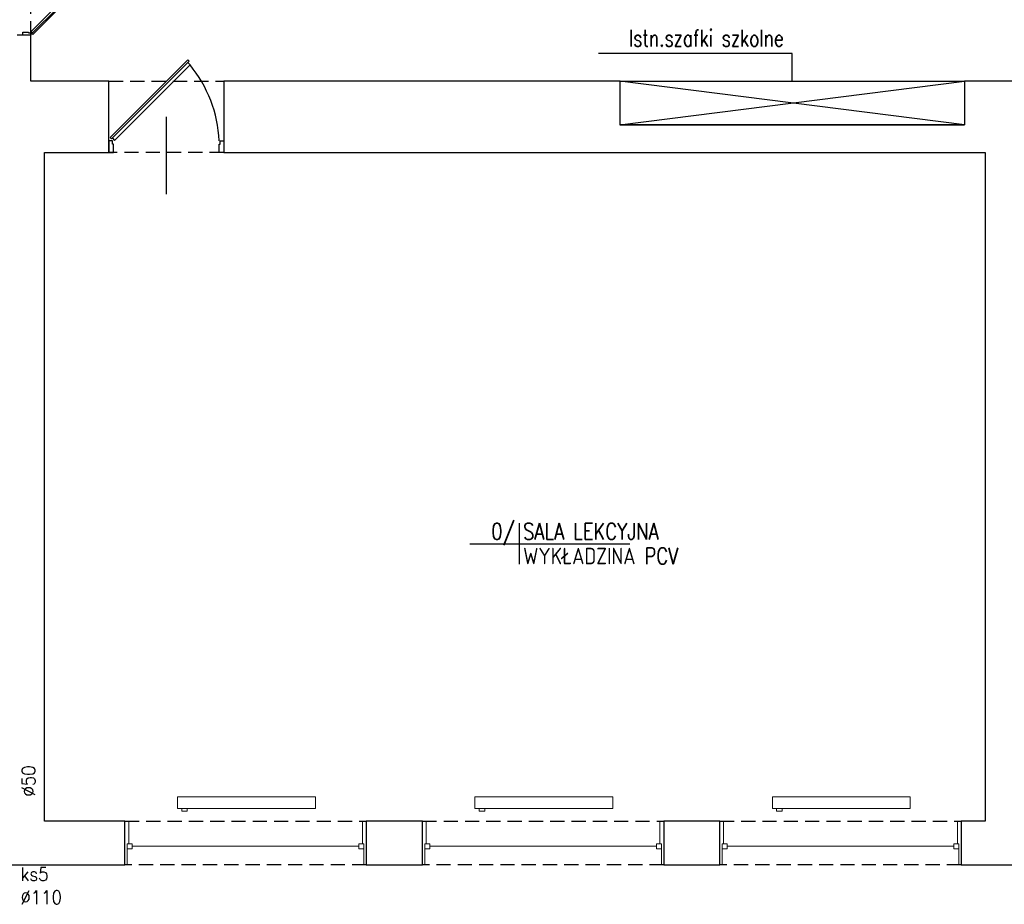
# Model space of a CAD drawing. Header units: millimetres. Extents: x 116 to 15750, y -6945 to 9999.
# Tile 123 of 150: x 879 to 1759, y 4396 to 5186. Entities that reach past the tile are written whole.
import ezdxf
from ezdxf.enums import TextEntityAlignment as Align

# ---------------------------------------------------------------- set-up
doc = ezdxf.new("R2010")
doc.units = ezdxf.units.MM
doc.linetypes.add('DASHED', pattern=[19.05, 12.7, -6.35])
doc.layers.get('0').update_dxf_attribs({"color": 252})
for name, color, linetype in [('1-OPIS-POM', 252, 'Continuous'), ('I-DRZWI', 252, 'Continuous'), ('I-NAD', 252, 'DASHED'), ('I-OKNA', 252, 'Continuous'), ('I-OPIS', 252, 'Continuous'), ('I-SCIANA', 252, 'Continuous'), ('I-WIDOK', 252, 'Continuous'), ('IS KAN_S_OPIS', 2, 'Continuous')]:
    doc.layers.add(name, color=color, linetype=linetype)
doc.layers.add('I-C.O', color=252, linetype='Continuous', lineweight=15)
doc.styles.add('ROMANS', font='romans.shx', dxfattribs={"width": 0.75})
doc.styles.add('TECH', font='simplex.shx')

# ---------------------------------------------------------------- blocks, each defined once
blk = doc.blocks.new('D90')
blk.add_line((32.6, 45), (-28.01, 45))
for points in [[(-9.17, 87.25), (-9.17, 90), (0.01, 90), (0.01, 86.33), (-6.42, 86.33), (-6.42, 87.25)], [(-72.56, 61.83), (-11.68, 0.94), (-10.61, 2.01), (-71.49, 62.91)], [(-9.18, 2.76), (-9.18, 0), (0, 0), (0, 3.67), (-6.43, 3.67), (-6.43, 2.76)]]:
    blk.add_lwpolyline(points, close=True)
blk.add_lwpolyline([(-11.26, 2.66), (-9.48, 4.45), (-68.56, 63.55), (-70.35, 61.76)])
blk.add_arc((-4.56, -14.51), 100.94, 92.61856, 129.34871)
blk = doc.blocks.new('OPIS-POM')
for p, q in [((0, 25), (0, -25)), ((-60, 0), (135, 0))]:
    blk.add_line(p, q)
at = {"style": 'ROMANS', "width": 0.8, "flags": 4}
blk.add_attdef('NR', text='', height=20, dxfattribs=at).set_placement((-5, 5), align=Align.RIGHT)
blk.add_attdef('NAZWA', (5, 5), '', height=20, dxfattribs=at)
blk.add_attdef('POW.', text='', height=20, dxfattribs=at).set_placement((-5, -5), align=Align.TOP_RIGHT)
blk.add_attdef('POSADZKA', text='', height=20, dxfattribs=at).set_placement((5, -5), align=Align.TOP_LEFT)

msp = doc.modelspace()

# ---------------------------------------------------------------- linework, layer by layer
at = {"color": 251, "lineweight": 0, "true_color": 0x535353}
for points in [[(973.03, 4470.06), (976.36, 4470.06)], [(1188.79, 4470.06), (1185.45, 4470.06)], [(1239.02, 4470.06), (1242.35, 4470.06)], [(1454.78, 4470.06), (1451.44, 4470.06)], [(1505.01, 4470.06), (1508.34, 4470.06)], [(1720.77, 4470.06), (1717.44, 4470.06)], [(973.13, 4431.02), (974.96, 4431.02)], [(1188.79, 4431.02), (1186.74, 4431.02)], [(1239.02, 4431.02), (1241.06, 4431.02)], [(1454.56, 4431.02), (1452.74, 4431.02)], [(1505.22, 4431.02), (1507.05, 4431.02)], [(1720.77, 4431.02), (1718.73, 4431.02)]]:
    msp.add_lwpolyline(points, dxfattribs=at)
at = {"layer": 'I-C.O'}
for points in [[(1020.03, 4491.89), (1143.29, 4491.89), (1143.29, 4481.35)], [(1020.03, 4491.89), (1020.03, 4481.35)], [(1286.02, 4491.89), (1409.28, 4491.89), (1409.28, 4481.35)], [(1286.02, 4491.89), (1286.02, 4481.35)], [(1552.12, 4491.89), (1675.27, 4491.89), (1675.27, 4481.35)], [(1552.12, 4491.89), (1552.12, 4481.35)], [(1020.03, 4481.35), (1143.29, 4481.35)], [(1023.79, 4481.35), (1023.79, 4478.99), (1028.74, 4478.99)], [(1028.74, 4481.35), (1028.74, 4478.99)], [(1286.02, 4481.35), (1409.28, 4481.35)], [(1289.79, 4481.35), (1289.79, 4478.99), (1294.73, 4478.99)], [(1294.73, 4481.35), (1294.73, 4478.99)], [(1552.12, 4481.35), (1675.27, 4481.35)], [(1555.78, 4481.35), (1555.78, 4478.99), (1560.72, 4478.99)], [(1560.72, 4481.35), (1560.72, 4478.99)]]:
    msp.add_lwpolyline(points, dxfattribs=at)
at = {"layer": 'I-NAD'}
for points in [[(888.81, 5172.52), (888.83, 5336.87)], [(958.72, 5131.43), (1061.44, 5131.43)], [(1061.44, 5067.76), (958.72, 5067.77)], [(973.03, 4470.06), (1188.79, 4470.06)], [(1239.02, 4470.06), (1454.78, 4470.06)], [(1505.01, 4470.06), (1720.77, 4470.06)], [(1188.79, 4431.02), (973.03, 4431.02)], [(1454.78, 4431.02), (1239.02, 4431.02)], [(1720.77, 4431.02), (1505.01, 4431.02)]]:
    msp.add_lwpolyline(points, dxfattribs=at)
at = {"layer": 'I-OKNA', "lineweight": 0}
for points in [[(976.36, 4449.95), (976.36, 4470.06)], [(1185.45, 4449.95), (1185.45, 4470.06)], [(1242.35, 4449.95), (1242.35, 4470.06)], [(1451.44, 4449.95), (1451.44, 4470.06)], [(1508.34, 4449.95), (1508.34, 4470.06)], [(1717.44, 4449.95), (1717.44, 4470.06)], [(979.48, 4449.95), (974.96, 4449.95)], [(974.96, 4431.02), (974.96, 4449.95)], [(979.48, 4445.43), (979.48, 4449.95)], [(1182.23, 4447.69), (979.48, 4447.69)], [(1182.23, 4445.43), (1182.23, 4449.95)], [(1186.74, 4431.02), (1186.74, 4449.95), (1182.23, 4449.95)], [(1241.06, 4431.02), (1241.06, 4449.95), (1245.58, 4449.95)], [(1245.58, 4445.43), (1245.58, 4449.95)], [(1245.58, 4447.69), (1448.22, 4447.69)], [(1448.22, 4449.95), (1452.74, 4449.95)], [(1448.22, 4445.43), (1448.22, 4449.95)], [(1452.74, 4431.02), (1452.74, 4449.95)], [(1511.57, 4449.95), (1507.05, 4449.95)], [(1507.05, 4431.02), (1507.05, 4449.95)], [(1511.57, 4445.43), (1511.57, 4449.95)], [(1714.21, 4447.69), (1511.57, 4447.69)], [(1714.21, 4445.43), (1714.21, 4449.95)], [(1718.73, 4431.02), (1718.73, 4449.95), (1714.21, 4449.95)], [(974.96, 4445.43), (979.48, 4445.43)], [(1186.74, 4445.43), (1182.23, 4445.43)], [(1241.06, 4445.43), (1245.58, 4445.43)], [(1452.74, 4445.43), (1448.22, 4445.43)], [(1507.05, 4445.43), (1511.57, 4445.43)], [(1718.73, 4445.43), (1714.21, 4445.43)]]:
    msp.add_lwpolyline(points, dxfattribs=at)
at = {"layer": 'I-OPIS'}
msp.add_lwpolyline([(1569.7, 5131.43), (1569.7, 5156.2), (1396.38, 5156.2)], dxfattribs=at)
at = {"layer": 'I-SCIANA', "linetype": 'Continuous', "lineweight": 25}
for p, q in [((973.03, 4431.02), (973.03, 4470.06)), ((719.94, 4431.02), (973.03, 4431.02))]:
    msp.add_line(p, q, dxfattribs=at)
for points in [[(888.81, 5131.43), (888.81, 5172.52), (876.55, 5172.52)], [(958.72, 5131.43), (888.81, 5131.43)], [(958.72, 5067.76), (958.72, 5131.43)], [(1415.74, 5131.43), (1061.44, 5131.43), (1061.44, 5067.76)], [(1415.74, 5092.5), (1415.74, 5131.43)], [(1818.33, 5131.43), (1723.78, 5131.43), (1723.78, 5092.5)], [(1723.78, 5092.5), (1415.74, 5092.5)], [(1415.74, 5092.5), (1723.78, 5092.5)], [(901.18, 5067.76), (958.72, 5067.76)], [(901.18, 4470.06), (901.18, 5067.76)], [(1061.44, 5067.76), (1742.28, 5067.76)], [(1742.28, 5067.76), (1742.28, 4470.06)], [(973.03, 4470.06), (901.18, 4470.06)], [(1742.28, 4470.06), (1720.77, 4470.06), (1720.77, 4431.02), (1837.79, 4431.02), (1837.79, 4470.06)]]:
    msp.add_lwpolyline(points, dxfattribs=at)
for points in [[(1188.79, 4431.02), (1239.02, 4431.02), (1239.02, 4470.06), (1188.79, 4470.06)], [(1454.78, 4431.02), (1505.01, 4431.02), (1505.01, 4470.06), (1454.78, 4470.06)]]:
    msp.add_lwpolyline(points, close=True, dxfattribs=at)
at = {"layer": 'I-WIDOK'}
for points in [[(1415.63, 5131.42), (1723.78, 5131.43)], [(1415.63, 5092.5), (1723.78, 5131.43)], [(1723.78, 5092.5), (1415.63, 5131.43)]]:
    msp.add_lwpolyline(points, dxfattribs=at)

# ---------------------------------------------------------------- block references
at = {"layer": '1-OPIS-POM', "xscale": 0.7338239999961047, "yscale": 0.7338239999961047, "zscale": 0.7338240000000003}
msp.add_blockref('OPIS-POM', (1325.46, 4718.12), dxfattribs=at).add_auto_attribs({'NR': '0/', 'NAZWA': 'SALA LEKCYJNA', 'POSADZKA': 'WYKŁADZINA PCV'})
at = {"layer": 'I-DRZWI', "xscale": -0.7642245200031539, "yscale": 0.7642245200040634, "zscale": 0.7642245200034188}
msp.add_blockref('D90', (881.79, 5172.52), dxfattribs=at)
at = {"layer": 'I-DRZWI', "xscale": 1.141366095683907, "yscale": 1.141366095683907, "zscale": 1.141366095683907, "rotation": 270}
msp.add_blockref('D90', (958.72, 5067.77), dxfattribs=at)

# ---------------------------------------------------------------- texts
at = {"layer": 'I-OPIS', "insert": (1562.1, 5170), "char_height": 15, "attachment_point": 6, "rotation": 0, "style": 'ROMANS'}
msp.add_mtext('Istn.szafki szkolne', dxfattribs=at)
at = {"layer": 'IS KAN_S_OPIS', "style": 'TECH', "width": 0.9}
msp.add_text('∅50', height=12, rotation=90, dxfattribs=at).set_placement((892.85, 4492.15, -53.36))
for s, p in [('ks5', (879.64, 4416.74)), ('∅110', (879.64, 4396.02))]:
    msp.add_text(s, height=12, dxfattribs=at).set_placement(p)

doc.saveas('drawing.dxf')
